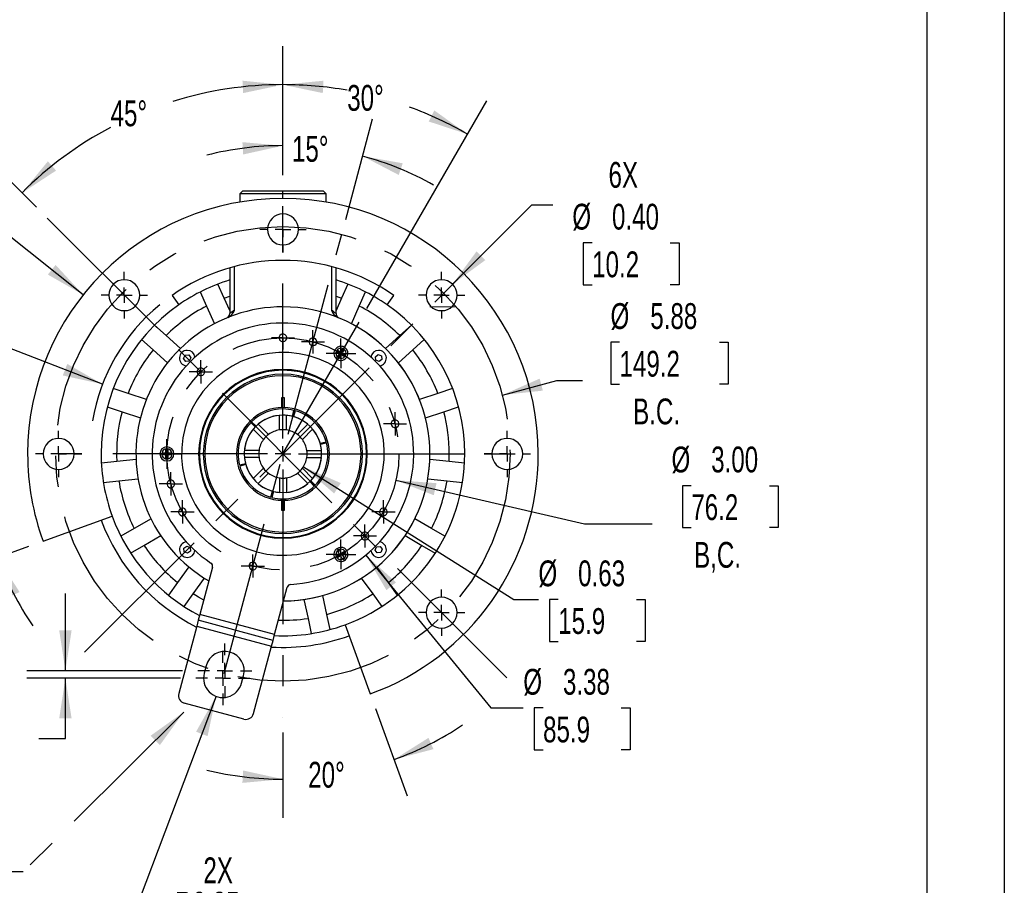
# Model space of a CAD drawing. Header units: inches. Extents: x 0 to 44, y 0 to 34.
# Tile 6 of 10: x 31.3 to 44, y 6.2 to 17.4. Entities that reach past the tile are written whole.
import ezdxf

# ---------------------------------------------------------------- set-up
doc = ezdxf.new("R2010")
doc.units = ezdxf.units.IN
doc.header["$LTSCALE"] = 4
doc.header["$MEASUREMENT"] = 0
doc.linetypes.add('CENTERX2', pattern=[0.8, 0.5, -0.1, 0.1, -0.1])
doc.layers.add('CENTER', color=40, linetype='CENTERX2')
doc.layers.add('DIMENSIONS', color=140, linetype='Continuous', lineweight=25)
doc.layers.add('TEXT', color=140, linetype='Continuous', lineweight=25)
doc.styles.add('SLDTEXTSTYLE0', font='TXT', dxfattribs={"width": 0.7})
doc.dimstyles.new('SLDDIMSTYLE0', dxfattribs={"dimtxt": 0.339844, "dimasz": 0.52, "dimexe": 0, "dimexo": 0.0625, "dimgap": 0.084961, "dimtad": 0, "dimtih": 1, "dimtoh": 1, "dimrnd": 1e-09, "dimzin": 12, "dimdsep": 46, "dimtxsty": 'SLDTEXTSTYLE0', "dimsah": 1, "dimcen": 0, "dimadec": 0, "dimazin": 3, "dimtfac": 1, "dimtofl": 0, "dimtmove": 0, "dimatfit": 3, "dimfxl": 0, "dimfrac": 2, "dimtolj": 1, "dimtzin": 12, "dimarcsym": 0})
doc.dimstyles.new('SLDDIMSTYLE1', dxfattribs={"dimtxt": 0.339844, "dimasz": 0.52, "dimexe": 0, "dimexo": 0.0625, "dimgap": 0.084961, "dimtad": 0, "dimtih": 1, "dimtoh": 1, "dimdec": 4, "dimlfac": 4, "dimzin": 12, "dimdsep": 46, "dimtxsty": 'SLDTEXTSTYLE0', "dimsah": 1, "dimcen": 0.09, "dimadec": 0, "dimazin": 3, "dimtfac": 1, "dimtdec": 0, "dimtofl": 0, "dimtmove": 0, "dimatfit": 3, "dimfxl": 0, "dimfrac": 2, "dimtolj": 1, "dimtzin": 12, "dimarcsym": 0})
doc.dimstyles.new('SLDDIMSTYLE2', dxfattribs={"dimtxt": 0.339844, "dimasz": 0.52, "dimexe": 0, "dimexo": 0.0625, "dimgap": 0.084961, "dimtad": 0, "dimtih": 1, "dimtoh": 1, "dimrnd": 1e-09, "dimzin": 4, "dimdsep": 46, "dimtxsty": 'SLDTEXTSTYLE0', "dimsah": 1, "dimcen": 0, "dimadec": 0, "dimazin": 1, "dimtfac": 1, "dimtofl": 0, "dimtmove": 0, "dimatfit": 3, "dimfxl": 0, "dimfrac": 2, "dimtolj": 1, "dimtzin": 12, "dimarcsym": 0})
doc.dimstyles.new('SLDDIMSTYLE3', dxfattribs={"dimtxt": 0.339844, "dimasz": 0.52, "dimexe": 0, "dimexo": 0.0625, "dimgap": 0.084961, "dimtad": 0, "dimtih": 1, "dimtoh": 1, "dimrnd": 1e-09, "dimzin": 0, "dimdsep": 46, "dimtxsty": 'SLDTEXTSTYLE0', "dimsah": 1, "dimcen": 0.09, "dimadec": 0, "dimazin": 0, "dimtfac": 1, "dimtmove": 0, "dimatfit": 0, "dimfxl": 0, "dimfrac": 2, "dimtolj": 1, "dimtzin": 12, "dimarcsym": 0})
doc.dimstyles.new('SLDDIMSTYLE4', dxfattribs={"dimtxt": 0.339844, "dimasz": 0.52, "dimexe": 0, "dimexo": 0.0625, "dimgap": 0.084961, "dimtad": 0, "dimtih": 1, "dimtoh": 1, "dimrnd": 1e-09, "dimzin": 0, "dimdsep": 46, "dimtxsty": 'SLDTEXTSTYLE0', "dimsah": 1, "dimcen": 0, "dimadec": 0, "dimazin": 0, "dimtfac": 1, "dimtofl": 0, "dimtmove": 0, "dimatfit": 3, "dimfxl": 0, "dimfrac": 2, "dimtolj": 1, "dimtzin": 12, "dimarcsym": 0})
doc.dimstyles.new('SLDDIMSTYLE5', dxfattribs={"dimtxt": 0.339844, "dimasz": 0.52, "dimexe": 0, "dimexo": 0.0625, "dimgap": 0.084961, "dimtad": 0, "dimtih": 1, "dimtoh": 1, "dimrnd": 1e-09, "dimzin": 4, "dimdsep": 46, "dimtxsty": 'SLDTEXTSTYLE0', "dimsah": 1, "dimcen": 0, "dimadec": 0, "dimazin": 1, "dimtfac": 1, "dimtofl": 0, "dimtmove": 0, "dimatfit": 3, "dimfxl": 0, "dimfrac": 2, "dimtolj": 1, "dimtzin": 12, "dimarcsym": 0})
doc.dimstyles.new('SLDDIMSTYLE6', dxfattribs={"dimtxt": 0.339844, "dimasz": 0.52, "dimexe": 0, "dimexo": 0.0625, "dimgap": 0.084961, "dimtad": 0, "dimtih": 1, "dimtoh": 1, "dimrnd": 1e-09, "dimdsep": 46, "dimtxsty": 'SLDTEXTSTYLE0', "dimsah": 1, "dimcen": 0, "dimadec": 0, "dimazin": 2, "dimtfac": 1, "dimtofl": 0, "dimtmove": 0, "dimatfit": 3, "dimfxl": 0, "dimfrac": 2, "dimtolj": 1, "dimtzin": 12, "dimarcsym": 0})
doc.dimstyles.new('SLDDIMSTYLE7', dxfattribs={"dimtxt": 0.339844, "dimasz": 0.52, "dimexe": 0, "dimexo": 0.0625, "dimgap": 0.084961, "dimtad": 0, "dimtih": 1, "dimtoh": 1, "dimrnd": 1e-09, "dimzin": 12, "dimdsep": 46, "dimtxsty": 'SLDTEXTSTYLE0', "dimsah": 1, "dimcen": 0, "dimadec": 0, "dimazin": 3, "dimtfac": 1, "dimtofl": 0, "dimtmove": 0, "dimatfit": 3, "dimfxl": 0, "dimfrac": 2, "dimtolj": 1, "dimtzin": 12, "dimarcsym": 0})
doc.dimstyles.new('SLDDIMSTYLE8', dxfattribs={"dimtxt": 0.339844, "dimasz": 0.52, "dimexe": 0, "dimexo": 0.0625, "dimgap": 0.084961, "dimtad": 0, "dimtih": 1, "dimtoh": 1, "dimrnd": 1e-09, "dimdsep": 46, "dimtxsty": 'SLDTEXTSTYLE0', "dimsah": 1, "dimcen": 0, "dimadec": 0, "dimazin": 2, "dimtfac": 1, "dimtofl": 0, "dimtmove": 0, "dimatfit": 3, "dimfxl": 0, "dimfrac": 2, "dimtolj": 1, "dimtzin": 12, "dimarcsym": 0})
doc.dimstyles.new('SLDDIMSTYLE9', dxfattribs={"dimtxt": 0.18, "dimasz": 0.52, "dimexe": 0, "dimexo": 0.0625, "dimgap": 0, "dimtad": 0, "dimtih": 1, "dimtoh": 1, "dimdec": 0, "dimrnd": 1e-09, "dimzin": 0, "dimdsep": 46, "dimtxsty": 'Standard', "dimsah": 1, "dimcen": 0.09, "dimadec": 0, "dimazin": 0, "dimtfac": 0.52, "dimtdec": 0, "dimtofl": 0, "dimtmove": 0, "dimatfit": 3, "dimfxl": 0, "dimfrac": 2, "dimtolj": 1, "dimtzin": 0, "dimarcsym": 0})

# ---------------------------------------------------------------- blocks, each defined once
blk = doc.blocks.new('_D')
at = {"layer": 'DIMENSIONS'}
for p, q in [((39.026, 13.194), (38.912, 13.194)), ((38.912, 13.194), (38.912, 12.654)), ((40.318, 13.194), (40.432, 13.194)), ((40.432, 13.194), (40.432, 12.654)), ((37.512, 12.512), (38.215, 12.7)), ((38.215, 12.7), (38.547, 12.7)), ((38.912, 12.654), (39.026, 12.654)), ((40.432, 12.654), (40.318, 12.654))]:
    blk.add_line(p, q, dxfattribs=at)
blk.add_solid([(37.512, 12.512), (38.035, 12.569), (37.994, 12.724)], dxfattribs=at)
at = {"layer": 'DIMENSIONS', "char_height": 0.3333, "attachment_point": 1, "style": 'SLDTEXTSTYLE0'}
for s, insert in [('%%c', (38.91, 13.699)), ('5.88', (39.424, 13.699)), ('149.2', (39.026, 13.083)), ('B.C.', (39.202, 12.467))]:
    blk.add_mtext(s, dxfattribs=dict(at, insert=insert))
blk = doc.blocks.new('_D_1')
at = {"layer": 'DIMENSIONS'}
for p, q in [((34.675, 15.352), (34.675, 17.021)), ((31.488, 14.939), (30.949, 15.478))]:
    blk.add_line(p, q, dxfattribs=at)
for start, end in [(90, 107.3478), (117.8524, 135)]:
    blk.add_arc((34.675, 11.752), 4.77, start, end, dxfattribs=at)
for points in [[(34.675, 16.521), (34.152, 16.573), (34.16, 16.413)], [(31.303, 15.124), (31.743, 15.412), (31.636, 15.531)]]:
    blk.add_solid(points, dxfattribs=at)
at = {"layer": 'DIMENSIONS', "insert": (32.447, 16.318), "char_height": 0.3333, "attachment_point": 1, "style": 'SLDTEXTSTYLE0'}
blk.add_mtext('45°', dxfattribs=at)
blk = doc.blocks.new('_D_2')
at = {"layer": 'DIMENSIONS'}
for p, q in [((36.136, 11.412), (38.573, 10.847)), ((39.954, 11.34), (39.84, 11.34)), ((39.84, 11.34), (39.84, 10.8)), ((40.964, 11.34), (41.078, 11.34)), ((41.078, 11.34), (41.078, 10.8)), ((38.573, 10.847), (39.448, 10.847)), ((39.84, 10.8), (39.954, 10.8)), ((41.078, 10.8), (40.964, 10.8))]:
    blk.add_line(p, q, dxfattribs=at)
blk.add_solid([(36.136, 11.412), (36.625, 11.217), (36.661, 11.373)], dxfattribs=at)
at = {"layer": 'DIMENSIONS', "char_height": 0.3333, "attachment_point": 1, "style": 'SLDTEXTSTYLE0'}
for s, insert in [('%%c', (39.698, 11.846)), ('3.00', (40.211, 11.846)), ('76.2', (39.954, 11.23)), ('B,C.', (39.99, 10.614))]:
    blk.add_mtext(s, dxfattribs=dict(at, insert=insert))
blk = doc.blocks.new('_D_3')
at = {"layer": 'DIMENSIONS'}
for p, q in [((34.675, 15.352), (34.675, 16.233)), ((35.487, 14.782), (35.835, 16.081))]:
    blk.add_line(p, q, dxfattribs=at)
for start, end in [(90, 104.2933), (60.7067, 75)]:
    blk.add_arc((34.675, 11.752), 3.982, start, end, dxfattribs=at)
for points in [[(34.675, 15.733), (34.151, 15.779), (34.161, 15.62)], [(35.706, 15.598), (36.172, 15.355), (36.224, 15.506)]]:
    blk.add_solid(points, dxfattribs=at)
at = {"layer": 'DIMENSIONS', "insert": (34.792, 15.859), "char_height": 0.3333, "attachment_point": 1, "style": 'SLDTEXTSTYLE0'}
blk.add_mtext('15°', dxfattribs=at)
blk = doc.blocks.new('_D_4')
at = {"layer": 'DIMENSIONS'}
for p, q in [((34.675, 15.352), (34.675, 17.021)), ((35.759, 13.628), (37.31, 16.315))]:
    blk.add_line(p, q, dxfattribs=at)
for start, end in [(79.9617, 90), (60, 69.92)]:
    blk.add_arc((34.675, 11.752), 4.77, start, end, dxfattribs=at)
for points in [[(34.675, 16.521), (35.19, 16.413), (35.199, 16.573)], [(37.06, 15.882), (36.632, 16.189), (36.56, 16.046)]]:
    blk.add_solid(points, dxfattribs=at)
at = {"layer": 'DIMENSIONS', "insert": (35.506, 16.518), "char_height": 0.3333, "attachment_point": 1, "style": 'SLDTEXTSTYLE0'}
blk.add_mtext('30°', dxfattribs=at)
blk = doc.blocks.new('_D_5')
at = {"layer": 'DIMENSIONS'}
for p, q in [((31.863, 8.95), (31.863, 9.95)), ((33.375, 8.95), (31.363, 8.95)), ((33.349, 8.854), (31.363, 8.854)), ((31.863, 8.075), (31.863, 8.854)), ((30.179, 8.075), (30.064, 8.075)), ((30.064, 8.075), (30.064, 7.535)), ((30.906, 8.075), (31.02, 8.075)), ((31.02, 8.075), (31.02, 7.535)), ((31.518, 8.075), (31.863, 8.075)), ((30.064, 7.535), (30.179, 7.535)), ((31.02, 7.535), (30.906, 7.535))]:
    blk.add_line(p, q, dxfattribs=at)
for points in [[(31.863, 8.95), (31.943, 9.47), (31.783, 9.47)], [(31.863, 8.854), (31.783, 8.334), (31.943, 8.334)]]:
    blk.add_solid(points, dxfattribs=at)
at = {"layer": 'DIMENSIONS', "char_height": 0.3333, "attachment_point": 1, "style": 'SLDTEXTSTYLE0'}
for s, insert in [('0.10', (30.037, 8.581)), ('2.5', (30.179, 7.965))]:
    blk.add_mtext(s, dxfattribs=dict(at, insert=insert))
blk = doc.blocks.new('_D_6')
at = {"layer": 'DIMENSIONS'}
for p, q in [((35.872, 8.463), (36.283, 7.333)), ((34.675, 8.152), (34.675, 7.049))]:
    blk.add_line(p, q, dxfattribs=at)
for start, end in [(290, 303.5515), (256.4485, 270)]:
    blk.add_arc((34.675, 11.752), 4.203, start, end, dxfattribs=at)
for points in [[(36.112, 7.803), (36.621, 7.937), (36.557, 8.083)], [(34.675, 7.549), (34.161, 7.661), (34.151, 7.501)]]:
    blk.add_solid(points, dxfattribs=at)
at = {"layer": 'DIMENSIONS', "insert": (35.002, 7.773), "char_height": 0.3333, "attachment_point": 1, "style": 'SLDTEXTSTYLE0'}
blk.add_mtext('20°', dxfattribs=at)
blk = doc.blocks.new('_D_7')
at = {"layer": 'DIMENSIONS'}
for p, q in [((31.075, 11.752), (30.252, 11.752)), ((31.386, 10.555), (30.518, 10.239))]:
    blk.add_line(p, q, dxfattribs=at)
for start, end in [(165.4974, 180), (200, 214.5026)]:
    blk.add_arc((34.675, 11.752), 3.923, start, end, dxfattribs=at)
for points in [[(30.752, 11.752), (30.866, 12.265), (30.706, 12.276)], [(30.988, 10.41), (31.125, 9.902), (31.271, 9.966)]]:
    blk.add_solid(points, dxfattribs=at)
at = {"layer": 'DIMENSIONS', "insert": (30.408, 11.23), "char_height": 0.3333, "attachment_point": 1, "style": 'SLDTEXTSTYLE0'}
blk.add_mtext('20°', dxfattribs=at)
blk = doc.blocks.new('_D_8')
at = {"layer": 'DIMENSIONS'}
for p, q in [((36.867, 13.944), (37.894, 14.971)), ((37.894, 14.971), (38.166, 14.971)), ((38.672, 14.477), (38.558, 14.477)), ((38.558, 14.477), (38.558, 13.937)), ((39.682, 14.477), (39.796, 14.477)), ((39.796, 14.477), (39.796, 13.937)), ((38.558, 13.937), (38.672, 13.937)), ((39.796, 13.937), (39.682, 13.937))]:
    blk.add_line(p, q, dxfattribs=at)
blk.add_solid([(36.867, 13.944), (37.291, 14.255), (37.178, 14.368)], dxfattribs=at)
at = {"layer": 'DIMENSIONS', "char_height": 0.3333, "attachment_point": 1, "style": 'SLDTEXTSTYLE0'}
for s, insert in [('6X', (38.884, 15.523)), ('%%c', (38.416, 14.983)), ('0.40', (38.929, 14.983)), ('10.2', (38.672, 14.367))]:
    blk.add_mtext(s, dxfattribs=dict(at, insert=insert))
blk = doc.blocks.new('_D_9')
at = {"layer": 'DIMENSIONS'}
for p, q in [((28.687, 13.326), (28.573, 13.326)), ((28.573, 13.326), (28.573, 12.786)), ((29.98, 13.326), (30.094, 13.326)), ((30.094, 13.326), (30.094, 12.786)), ((30.599, 13.326), (30.208, 13.326)), ((32.343, 12.652), (30.599, 13.326)), ((28.573, 12.786), (28.687, 12.786)), ((30.094, 12.786), (29.98, 12.786))]:
    blk.add_line(p, q, dxfattribs=at)
blk.add_arc((34.675, 11.752), 2.5, 129.5739, 170.1929, dxfattribs=at)
blk.add_solid([(32.343, 12.652), (31.887, 12.914), (31.829, 12.765)], dxfattribs=at)
at = {"layer": 'DIMENSIONS', "char_height": 0.3333, "attachment_point": 1, "style": 'SLDTEXTSTYLE0'}
for s, insert in [('%%c', (28.572, 13.832)), ('5.00', (29.085, 13.832)), ('127.0', (28.687, 13.215))]:
    blk.add_mtext(s, dxfattribs=dict(at, insert=insert))
blk = doc.blocks.new('_D_10')
at = {"layer": 'DIMENSIONS'}
for p, q in [((29.221, 14.639), (29.106, 14.639)), ((29.106, 14.639), (29.106, 14.098)), ((30.513, 14.639), (30.627, 14.639)), ((30.627, 14.639), (30.627, 14.098)), ((31.048, 14.639), (30.741, 14.639)), ((32.093, 13.807), (31.048, 14.639)), ((29.106, 14.098), (29.221, 14.098)), ((30.627, 14.098), (30.513, 14.098))]:
    blk.add_line(p, q, dxfattribs=at)
blk.add_solid([(32.093, 13.807), (31.736, 14.193), (31.636, 14.068)], dxfattribs=at)
at = {"layer": 'DIMENSIONS', "char_height": 0.3333, "attachment_point": 1, "style": 'SLDTEXTSTYLE0'}
for s, insert in [('%%c', (29.105, 15.144)), ('6.60', (29.619, 15.144)), ('167.6', (29.221, 14.528))]:
    blk.add_mtext(s, dxfattribs=dict(at, insert=insert))
blk = doc.blocks.new('_D_11')
at = {"layer": 'DIMENSIONS'}
for p, q in [((34.939, 11.585), (37.661, 9.869)), ((37.661, 9.869), (37.978, 9.869)), ((38.234, 9.869), (38.12, 9.869)), ((38.12, 9.869), (38.12, 9.329)), ((39.244, 9.869), (39.358, 9.869)), ((39.358, 9.869), (39.358, 9.329)), ((38.12, 9.329), (38.234, 9.329)), ((39.358, 9.329), (39.244, 9.329))]:
    blk.add_line(p, q, dxfattribs=at)
blk.add_solid([(34.939, 11.585), (35.337, 11.24), (35.422, 11.375)], dxfattribs=at)
at = {"layer": 'DIMENSIONS', "char_height": 0.3333, "attachment_point": 1, "style": 'SLDTEXTSTYLE0'}
for s, insert in [('%%c', (37.978, 10.375)), ('0.63', (38.491, 10.375)), ('15.9', (38.234, 9.759))]:
    blk.add_mtext(s, dxfattribs=dict(at, insert=insert))
blk = doc.blocks.new('_D_12')
at = {"layer": 'DIMENSIONS'}
for p, q in [((35.746, 10.444), (37.363, 8.469)), ((37.363, 8.469), (37.782, 8.469)), ((38.038, 8.469), (37.924, 8.469)), ((37.924, 8.469), (37.924, 7.929)), ((39.048, 8.469), (39.162, 8.469)), ((39.162, 8.469), (39.162, 7.929)), ((37.924, 7.929), (38.038, 7.929)), ((39.162, 7.929), (39.048, 7.929))]:
    blk.add_line(p, q, dxfattribs=at)
blk.add_solid([(35.746, 10.444), (36.013, 9.991), (36.137, 10.092)], dxfattribs=at)
at = {"layer": 'DIMENSIONS', "char_height": 0.3333, "attachment_point": 1, "style": 'SLDTEXTSTYLE0'}
for s, insert in [('%%c', (37.782, 8.974)), ('3.38', (38.295, 8.974)), ('85.9', (38.038, 8.358))]:
    blk.add_mtext(s, dxfattribs=dict(at, insert=insert))
blk = doc.blocks.new('_D_13')
at = {"layer": 'DIMENSIONS'}
for p, q in [((33.81, 8.62), (32.815, 5.986)), ((32.815, 5.986), (33.031, 5.986)), ((33.577, 5.588), (33.463, 5.588)), ((33.463, 5.588), (33.463, 5.048)), ((34.304, 5.588), (34.418, 5.588)), ((34.418, 5.588), (34.418, 5.048)), ((33.463, 5.048), (33.577, 5.048)), ((34.418, 5.048), (34.304, 5.048))]:
    blk.add_line(p, q, dxfattribs=at)
blk.add_solid([(33.81, 8.62), (33.552, 8.162), (33.701, 8.105)], dxfattribs=at)
at = {"layer": 'DIMENSIONS', "char_height": 0.3333, "attachment_point": 1, "style": 'SLDTEXTSTYLE0'}
for s, insert in [('2X', (33.647, 6.538)), ('R0.25', (33.281, 6.093)), ('6.4', (33.577, 5.477))]:
    blk.add_mtext(s, dxfattribs=dict(at, insert=insert))
blk = doc.blocks.new('SW_CENTERMARKSYMBOL_0')
at = {"layer": 'CENTER', "color": 0}
for p, q in [((0, 0.2), (0, 3.4)), ((-0.2, 0), (-3.4, 0)), ((0, 0), (-0.1, 0)), ((0, 0), (0, 0.1)), ((0, 0), (0, -0.1)), ((0, 0), (0.1, 0)), ((0.2, 0), (3.4, 0)), ((0, -0.2), (0, -3.4))]:
    blk.add_line(p, q, dxfattribs=at)
blk = doc.blocks.new('SW_CENTERMARKSYMBOL_1')
at = {"layer": 'CENTER', "color": 0}
for p, q in [((0, 0.2), (0, 0.3)), ((-0.2, 0), (-0.3, 0)), ((0, 0), (-0.1, 0)), ((0, 0), (0, 0.1)), ((0, 0), (0, -0.1)), ((0, 0), (0.1, 0)), ((0.2, 0), (0.3, 0)), ((0, -0.2), (0, -0.3))]:
    blk.add_line(p, q, dxfattribs=at)
blk = doc.blocks.new('SW_CENTERMARKSYMBOL_2')
at = {"layer": 'CENTER', "color": 0}
for p, q in [((0, 0.2), (0, 0.3)), ((-0.2, 0), (-0.3, 0)), ((0, 0), (-0.1, 0)), ((0, 0), (0, 0.1)), ((0, 0), (0, -0.1)), ((0, 0), (0.1, 0)), ((0.2, 0), (0.3, 0)), ((0, -0.2), (0, -0.3))]:
    blk.add_line(p, q, dxfattribs=at)
blk = doc.blocks.new('SW_CENTERMARKSYMBOL_3')
at = {"layer": 'CENTER', "color": 0}
for p, q in [((0, 0.2), (0, 0.3)), ((-0.2, 0), (-0.3, 0)), ((0, 0), (-0.1, 0)), ((0, 0), (0, 0.1)), ((0, 0), (0, -0.1)), ((0, 0), (0.1, 0)), ((0.2, 0), (0.3, 0)), ((0, -0.2), (0, -0.3))]:
    blk.add_line(p, q, dxfattribs=at)
blk = doc.blocks.new('SW_CENTERMARKSYMBOL_4')
at = {"layer": 'CENTER', "color": 0}
for p, q in [((0, 0.2), (0, 0.3)), ((-0.2, 0), (-0.3, 0)), ((0, 0), (-0.1, 0)), ((0, 0), (0, 0.1)), ((0, 0), (0, -0.1)), ((0, 0), (0.1, 0)), ((0.2, 0), (0.3, 0)), ((0, -0.2), (0, -0.3))]:
    blk.add_line(p, q, dxfattribs=at)
blk = doc.blocks.new('SW_CENTERMARKSYMBOL_5')
at = {"layer": 'CENTER', "color": 0}
for p, q in [((0, 0.2), (0, 0.3)), ((-0.2, 0), (-0.3, 0)), ((0, 0), (-0.1, 0)), ((0, 0), (0, 0.1)), ((0, 0), (0, -0.1)), ((0, 0), (0.1, 0)), ((0.2, 0), (0.3, 0)), ((0, -0.2), (0, -0.3))]:
    blk.add_line(p, q, dxfattribs=at)
blk = doc.blocks.new('SW_CENTERMARKSYMBOL_6')
at = {"layer": 'CENTER', "color": 0}
for p, q in [((0, 0.2), (0, 0.3)), ((-0.2, 0), (-0.3, 0)), ((0, 0), (-0.1, 0)), ((0, 0), (0, 0.1)), ((0, 0), (0, -0.1)), ((0, 0), (0.1, 0)), ((0.2, 0), (0.3, 0)), ((0, -0.2), (0, -0.3))]:
    blk.add_line(p, q, dxfattribs=at)
blk = doc.blocks.new('SW_CENTERMARKSYMBOL_7')
at = {"layer": 'CENTER', "color": 0}
for p, q in [((0, 0.2), (0, 0.35)), ((-0.2, 0), (-0.35, 0)), ((0, 0), (-0.1, 0)), ((0, 0), (0, 0.1)), ((0, 0), (0, -0.1)), ((0, 0), (0.1, 0)), ((0.2, 0), (0.35, 0)), ((0, -0.2), (0, -0.35))]:
    blk.add_line(p, q, dxfattribs=at)
blk = doc.blocks.new('SW_CENTERMARKSYMBOL_8')
at = {"layer": 'CENTER', "color": 0}
for p, q in [((0, 0.2), (0, 0.35)), ((-0.2, 0), (-0.35, 0)), ((0, 0), (-0.1, 0)), ((0, 0), (0, 0.1)), ((0, 0), (0, -0.1)), ((0, 0), (0.1, 0)), ((0.2, 0), (0.35, 0)), ((0, -0.2), (0, -0.35))]:
    blk.add_line(p, q, dxfattribs=at)
blk = doc.blocks.new('SW_CENTERMARKSYMBOL_9')
at = {"layer": 'CENTER', "color": 0}
for p, q in [((0, 0.1), (0, 0.15)), ((-0.1, 0), (-0.15, 0)), ((0, 0), (-0.1, 0)), ((0, 0), (0, 0.1)), ((0, 0), (0, -0.1)), ((0, 0), (0.1, 0)), ((0.1, 0), (0.15, 0)), ((0, -0.1), (0, -0.15))]:
    blk.add_line(p, q, dxfattribs=at)
blk = doc.blocks.new('SW_CENTERMARKSYMBOL_10')
at = {"layer": 'CENTER', "color": 0}
for p, q in [((0, 0.1), (0, 0.15)), ((-0.1, 0), (-0.15, 0)), ((0, 0), (-0.1, 0)), ((0, 0), (0, 0.1)), ((0, 0), (0, -0.1)), ((0, 0), (0.1, 0)), ((0.1, 0), (0.15, 0)), ((0, -0.1), (0, -0.15))]:
    blk.add_line(p, q, dxfattribs=at)
blk = doc.blocks.new('SW_CENTERMARKSYMBOL_11')
at = {"layer": 'CENTER', "color": 0}
for p, q in [((0, 0.1), (0, 0.15)), ((-0.1, 0), (-0.15, 0)), ((0, 0), (-0.1, 0)), ((0, 0), (0, 0.1)), ((0, 0), (0, -0.1)), ((0, 0), (0.1, 0)), ((0.1, 0), (0.15, 0)), ((0, -0.1), (0, -0.15))]:
    blk.add_line(p, q, dxfattribs=at)
blk = doc.blocks.new('SW_CENTERMARKSYMBOL_12')
at = {"layer": 'CENTER', "color": 0}
for p, q in [((0, 0.1), (0, 0.15)), ((-0.1, 0), (-0.15, 0)), ((0, 0), (-0.1, 0)), ((0, 0), (0, 0.1)), ((0, 0), (0, -0.1)), ((0, 0), (0.1, 0)), ((0.1, 0), (0.15, 0)), ((0, -0.1), (0, -0.15))]:
    blk.add_line(p, q, dxfattribs=at)
blk = doc.blocks.new('SW_CENTERMARKSYMBOL_13')
at = {"layer": 'CENTER', "color": 0}
for p, q in [((0, 0.1), (0, 0.15)), ((-0.1, 0), (-0.15, 0)), ((0, 0), (-0.1, 0)), ((0, 0), (0, 0.1)), ((0, 0), (0, -0.1)), ((0, 0), (0.1, 0)), ((0.1, 0), (0.15, 0)), ((0, -0.1), (0, -0.15))]:
    blk.add_line(p, q, dxfattribs=at)
blk = doc.blocks.new('SW_CENTERMARKSYMBOL_14')
at = {"layer": 'CENTER', "color": 0}
for p, q in [((0, 0.1), (0, 0.15)), ((-0.1, 0), (-0.15, 0)), ((0, 0), (-0.1, 0)), ((0, 0), (0, 0.1)), ((0, 0), (0, -0.1)), ((0, 0), (0.1, 0)), ((0.1, 0), (0.15, 0)), ((0, -0.1), (0, -0.15))]:
    blk.add_line(p, q, dxfattribs=at)
blk = doc.blocks.new('SW_CENTERMARKSYMBOL_15')
at = {"layer": 'CENTER', "color": 0}
for p, q in [((0, 0.1), (0, 0.15)), ((-0.1, 0), (-0.15, 0)), ((0, 0), (-0.1, 0)), ((0, 0), (0, 0.1)), ((0, 0), (0, -0.1)), ((0, 0), (0.1, 0)), ((0.1, 0), (0.15, 0)), ((0, -0.1), (0, -0.15))]:
    blk.add_line(p, q, dxfattribs=at)
blk = doc.blocks.new('SW_CENTERMARKSYMBOL_16')
at = {"layer": 'CENTER', "color": 0}
for p, q in [((0, 0.1), (0, 0.15)), ((-0.1, 0), (-0.15, 0)), ((0, 0), (-0.1, 0)), ((0, 0), (0, 0.1)), ((0, 0), (0, -0.1)), ((0, 0), (0.1, 0)), ((0.1, 0), (0.15, 0)), ((0, -0.1), (0, -0.15))]:
    blk.add_line(p, q, dxfattribs=at)
blk = doc.blocks.new('SW_CENTERMARKSYMBOL_17')
at = {"layer": 'CENTER', "color": 0}
for p, q in [((0, 0.1), (0, 0.191)), ((-0.1, 0), (-0.191, 0)), ((0, 0), (-0.1, 0)), ((0, 0), (0, 0.1)), ((0, 0), (0, -0.1)), ((0, 0), (0.1, 0)), ((0.1, 0), (0.191, 0)), ((0, -0.1), (0, -0.191))]:
    blk.add_line(p, q, dxfattribs=at)
blk = doc.blocks.new('SW_CENTERMARKSYMBOL_18')
at = {"layer": 'CENTER', "color": 0}
for p, q in [((0, 0.1), (0, 0.191)), ((-0.1, 0), (-0.191, 0)), ((0, 0), (-0.1, 0)), ((0, 0), (0, 0.1)), ((0, 0), (0, -0.1)), ((0, 0), (0.1, 0)), ((0.1, 0), (0.191, 0)), ((0, -0.1), (0, -0.191))]:
    blk.add_line(p, q, dxfattribs=at)
blk = doc.blocks.new('SW_CENTERMARKSYMBOL_19')
at = {"layer": 'CENTER', "color": 0}
for p, q in [((0, 0.1), (0, 0.15)), ((-0.1, 0), (-0.15, 0)), ((0, 0), (-0.1, 0)), ((0, 0), (0, 0.1)), ((0, 0), (0, -0.1)), ((0, 0), (0.1, 0)), ((0.1, 0), (0.15, 0)), ((0, -0.1), (0, -0.15))]:
    blk.add_line(p, q, dxfattribs=at)
blk = doc.blocks.new('SW_CENTERMARKSYMBOL_20')
at = {"layer": 'CENTER', "color": 0}
for p, q in [((0, 0.1), (0, 0.191)), ((-0.1, 0), (-0.191, 0)), ((0, 0), (-0.1, 0)), ((0, 0), (0, 0.1)), ((0, 0), (0, -0.1)), ((0, 0), (0.1, 0)), ((0.1, 0), (0.191, 0)), ((0, -0.1), (0, -0.191))]:
    blk.add_line(p, q, dxfattribs=at)

msp = doc.modelspace()

# ---------------------------------------------------------------- linework, layer by layer
at = {"color": 7, "linetype": 'Continuous'}
msp.add_line((44.000389, 34.000421), (44.000389, 0.000421), dxfattribs=at)
for p, q in [((34.15258, 15.14661), (34.11758, 15.11161)), ((34.11758, 15.11161), (34.11758, 15.004177)), ((34.67508, 15.11161), (34.11758, 15.11161)), ((34.67508, 15.14661), (34.15258, 15.14661)), ((34.67508, 15.11161), (34.67508, 15.14661)), ((35.19758, 15.14661), (34.67508, 15.14661)), ((35.23258, 15.11161), (34.67508, 15.11161)), ((34.67508, 15.05161), (34.67508, 15.11161)), ((35.23258, 15.11161), (35.19758, 15.14661)), ((35.23258, 15.004177), (35.23258, 15.11161)), ((34.67508, 14.45161), (34.67508, 14.85161)), ((33.98758, 14.15522), (33.98758, 13.563472)), ((34.04758, 13.608447), (34.04758, 14.171578)), ((35.30258, 14.171578), (35.30258, 13.608447)), ((35.36258, 13.563472), (35.36258, 14.15522)), ((33.916269, 13.763252), (33.834795, 13.946244)), ((35.515365, 13.946244), (35.433892, 13.763252)), ((33.241139, 13.79949), (33.327175, 13.676617)), ((33.606409, 13.84456), (33.687882, 13.661568)), ((33.916269, 13.763252), (33.98758, 13.788726)), ((33.98758, 13.603084), (33.916269, 13.763252)), ((35.36258, 13.788726), (35.433892, 13.763252)), ((35.433892, 13.763252), (35.36258, 13.603084)), ((35.662278, 13.661568), (35.743751, 13.84456)), ((36.022985, 13.676617), (36.109021, 13.79949)), ((33.687882, 13.661568), (33.789762, 13.432744)), ((35.560399, 13.432744), (35.662278, 13.661568)), ((33.163663, 13.2807), (33.014803, 13.414734)), ((36.335357, 13.414734), (36.186498, 13.2807)), ((33.349805, 13.113097), (33.163663, 13.2807)), ((36.186498, 13.2807), (36.000355, 13.113097)), ((32.847521, 13.228948), (32.99638, 13.094914)), ((35.470135, 13.129712), (35.457757, 13.107991)), ((36.35378, 13.094914), (36.502639, 13.228948)), ((32.99638, 13.094914), (33.182523, 12.927311)), ((33.391649, 12.984824), (33.410989, 13.026768)), ((33.418303, 12.947103), (33.391649, 12.984824)), ((33.410989, 13.026768), (33.456983, 13.030991)), ((33.456983, 13.030991), (33.483638, 12.993269)), ((33.483638, 12.993269), (33.464298, 12.951326)), ((35.369518, 13.067638), (35.382141, 13.089789)), ((35.407693, 13.045884), (35.369518, 13.067638)), ((35.392403, 12.993305), (35.380026, 12.971584)), ((35.382141, 13.089789), (35.420316, 13.068035)), ((35.385939, 13.007708), (35.407693, 13.045884)), ((35.40809, 12.995086), (35.385939, 13.007708)), ((35.429844, 13.033261), (35.40809, 12.995086)), ((35.420316, 13.068035), (35.44207, 13.10621)), ((35.46802, 13.011507), (35.429844, 13.033261)), ((35.44207, 13.10621), (35.464221, 13.093588)), ((35.464221, 13.093588), (35.442467, 13.055412)), ((35.442467, 13.055412), (35.480642, 13.033658)), ((35.480642, 13.033658), (35.46802, 13.011507)), ((35.869847, 13.006727), (35.906493, 13.03484)), ((35.875871, 12.960933), (35.869847, 13.006727)), ((35.906493, 13.03484), (35.949163, 13.01716)), ((35.949163, 13.01716), (35.955187, 12.971367)), ((36.167638, 12.927311), (36.35378, 13.094914)), ((33.464298, 12.951326), (33.418303, 12.947103)), ((35.918541, 12.943253), (35.875871, 12.960933)), ((35.955187, 12.971367), (35.918541, 12.943253)), ((34.67508, 12.76161), (34.67508, 12.78161)), ((32.672395, 12.533755), (32.481888, 12.595654)), ((32.910615, 12.456352), (32.672395, 12.533755)), ((34.66008, 12.351422), (34.66008, 12.481416)), ((34.66008, 12.481416), (34.69008, 12.481416)), ((34.69008, 12.481416), (34.69008, 12.351422)), ((36.677766, 12.533755), (36.439546, 12.456352)), ((36.868272, 12.595654), (36.677766, 12.533755)), ((32.404634, 12.35789), (32.59514, 12.29599)), ((34.67508, 12.33161), (34.67508, 12.35161)), ((36.75502, 12.29599), (36.945526, 12.35789)), ((32.59514, 12.29599), (32.83336, 12.218588)), ((34.629584, 12.06078), (34.629584, 12.249536)), ((34.720576, 12.06078), (34.720576, 12.249536)), ((34.797231, 12.23646), (34.817938, 12.313741)), ((34.832427, 12.309859), (34.81172, 12.232577)), ((34.812761, 12.294421), (34.824824, 12.291218)), ((36.5168, 12.218588), (36.75502, 12.29599)), ((34.316263, 12.09982), (34.259689, 12.156394)), ((34.270296, 12.167001), (34.32687, 12.110427)), ((34.284439, 12.152857), (34.273833, 12.142251)), ((34.488634, 12.002397), (34.355164, 12.135867)), ((34.861526, 12.002397), (34.994996, 12.135867)), ((34.424293, 11.938056), (34.290823, 12.071526)), ((34.925867, 11.938056), (35.059338, 12.071526)), ((35.156048, 11.888249), (35.233329, 11.908957)), ((35.237211, 11.894468), (35.15993, 11.87376)), ((35.214781, 11.901019), (35.218305, 11.887648)), ((33.084082, 11.751096), (33.109081, 11.751237)), ((33.118323, 11.764037), (33.162261, 11.764285)), ((33.118467, 11.738543), (33.118323, 11.764037)), ((33.162405, 11.738791), (33.118467, 11.738543)), ((33.162013, 11.808223), (33.187508, 11.808367)), ((33.162261, 11.764285), (33.162013, 11.808223)), ((33.162653, 11.694852), (33.162405, 11.738791)), ((33.187508, 11.808367), (33.187755, 11.764429)), ((33.187755, 11.764429), (33.231694, 11.764677)), ((33.231837, 11.739182), (33.187899, 11.738934)), ((33.187899, 11.738934), (33.188147, 11.694996)), ((33.231694, 11.764677), (33.231837, 11.739182)), ((33.241079, 11.751982), (33.266079, 11.752123)), ((34.36591, 11.797106), (34.177154, 11.797106)), ((34.984251, 11.797106), (35.173006, 11.797106)), ((36.82508, 11.75161), (37.02508, 11.75161)), ((32.527409, 11.651569), (32.328196, 11.630631)), ((32.776516, 11.677751), (32.527409, 11.651569)), ((33.188147, 11.694996), (33.162653, 11.694852)), ((34.112949, 11.608752), (34.19023, 11.629459)), ((34.194113, 11.61497), (34.116831, 11.594263)), ((34.131976, 11.615089), (34.136151, 11.59944)), ((34.36591, 11.706114), (34.177154, 11.706114)), ((34.984251, 11.706114), (35.173006, 11.706114)), ((36.822751, 11.651569), (36.573644, 11.677751)), ((37.021964, 11.630631), (36.822751, 11.651569)), ((34.424293, 11.565164), (34.290823, 11.431694)), ((34.488634, 11.500823), (34.355164, 11.367352)), ((34.861526, 11.500823), (34.994996, 11.367352)), ((34.925867, 11.565164), (35.059338, 11.431694)), ((32.354328, 11.382), (32.553541, 11.402939)), ((32.553541, 11.402939), (32.802648, 11.429121)), ((34.629584, 11.442439), (34.629584, 11.253684)), ((34.720576, 11.442439), (34.720576, 11.253684)), ((35.079864, 11.336219), (35.02329, 11.392793)), ((35.033897, 11.403399), (35.090471, 11.346825)), ((35.076328, 11.360969), (35.065721, 11.350362)), ((36.547512, 11.429121), (36.796619, 11.402939)), ((36.796619, 11.402939), (36.995832, 11.382)), ((34.517733, 11.193361), (34.538441, 11.270642)), ((34.525654, 11.211914), (34.539438, 11.208286)), ((34.55293, 11.26676), (34.532222, 11.189479)), ((34.66008, 11.021804), (34.66008, 11.151797)), ((34.67508, 11.15161), (34.67508, 11.17161)), ((34.69008, 11.151797), (34.69008, 11.021804)), ((31.574094, 10.622943), (32.466802, 10.947862)), ((34.69008, 11.021804), (34.66008, 11.021804)), ((32.970697, 10.911921), (32.753775, 10.786681)), ((36.596385, 10.786681), (36.379464, 10.911921)), ((32.753775, 10.786681), (32.580302, 10.686526)), ((32.878775, 10.570175), (33.095697, 10.695415)), ((34.67508, 10.72161), (34.67508, 10.74161)), ((36.254464, 10.695415), (36.471385, 10.570175)), ((36.769859, 10.686526), (36.596385, 10.786681)), ((32.705302, 10.47002), (32.878775, 10.570175)), ((36.471385, 10.570175), (36.644859, 10.47002)), ((33.395902, 10.533947), (33.433897, 10.560209)), ((33.399648, 10.487911), (33.395902, 10.533947)), ((33.441389, 10.468137), (33.399648, 10.487911)), ((33.433897, 10.560209), (33.475638, 10.540435)), ((33.479385, 10.494399), (33.441389, 10.468137)), ((33.475638, 10.540435), (33.479385, 10.494399)), ((35.369713, 10.434955), (35.407641, 10.457139)), ((35.391758, 10.509542), (35.379136, 10.531122)), ((35.385457, 10.495067), (35.407464, 10.507939)), ((35.407641, 10.457139), (35.385457, 10.495067)), ((35.407464, 10.507939), (35.429648, 10.470011)), ((35.429648, 10.470011), (35.467575, 10.492195)), ((35.480447, 10.470188), (35.44252, 10.448004)), ((35.44252, 10.448004), (35.464703, 10.410077)), ((35.467575, 10.492195), (35.480447, 10.470188)), ((35.866653, 10.508715), (35.884858, 10.551164)), ((35.894311, 10.471724), (35.866653, 10.508715)), ((35.884858, 10.551164), (35.930723, 10.556621)), ((35.940176, 10.477182), (35.894311, 10.471724)), ((35.930723, 10.556621), (35.958381, 10.51963)), ((35.958381, 10.51963), (35.940176, 10.477182)), ((35.382585, 10.412948), (35.369713, 10.434955)), ((35.420513, 10.435132), (35.382585, 10.412948)), ((35.442696, 10.397205), (35.420513, 10.435132)), ((35.464703, 10.410077), (35.442696, 10.397205)), ((35.471024, 10.374021), (35.458402, 10.395601)), ((33.459581, 10.291281), (33.312352, 10.088639)), ((33.764862, 10.286481), (33.60201, 9.678708)), ((36.037808, 10.088639), (35.89058, 10.291281)), ((33.312352, 10.088639), (33.194613, 9.926584)), ((33.514607, 9.941692), (33.661835, 10.144335)), ((35.688325, 10.144335), (35.835554, 9.941692)), ((36.155547, 9.926584), (36.037808, 10.088639)), ((33.396867, 9.779638), (33.514607, 9.941692)), ((34.567936, 9.419889), (34.730788, 10.027662)), ((35.835554, 9.941692), (35.953293, 9.779638)), ((34.946988, 9.871167), (34.999066, 9.626161)), ((35.243603, 9.678139), (35.191525, 9.923145)), ((33.60201, 9.678708), (33.581304, 9.601434)), ((34.567936, 9.419889), (33.60201, 9.678708)), ((35.285249, 9.482206), (35.243603, 9.678139)), ((33.581304, 9.601434), (33.560599, 9.52416)), ((34.54723, 9.342615), (33.581304, 9.601434)), ((34.999066, 9.626161), (35.040712, 9.430228)), ((33.560599, 9.52416), (33.327662, 8.654827)), ((33.560599, 9.52416), (34.526525, 9.265341)), ((34.54723, 9.342615), (34.567936, 9.419889)), ((35.478827, 9.543332), (35.803747, 8.650624)), ((34.526525, 9.265341), (34.54723, 9.342615)), ((34.293587, 8.396008), (34.526525, 9.265341)), ((33.683023, 9.01513), (33.657142, 8.918537)), ((34.140104, 8.789128), (34.165986, 8.88572)), ((34.171113, 8.325297), (33.398372, 8.532353))]:
    msp.add_line(p, q)
at = {"color": 179, "linetype": 'Continuous', "lineweight": 18}
msp.add_line((36.915372, 13.65161), (36.57508, 13.65161), dxfattribs=at)
at = {"flags": 128}
for points in [[(34.316292, 12.099803), (34.325207, 12.108805), (34.326038, 12.109596)], [(35.034416, 11.403969), (35.024954, 11.394414), (35.024122, 11.393624)], [(33.650913, 9.861218), (33.583865, 9.899111), (33.514607, 9.941692)]]:
    msp.add_lwpolyline(points, dxfattribs=at)
for centre, radius, start, end in [((34.67508, 11.75161), 3.3, 0, 180), ((34.67508, 14.65161), 0.2, 0, 180), ((34.67508, 14.65161), 0.2, 180, 0), ((34.67508, 11.75161), 2.5, 55, 125), ((32.62447, 13.802219), 0.2, 0, 180), ((36.72569, 13.802219), 0.2, 0, 180), ((34.67508, 11.75161), 2.35, 107.0108739, 125), ((34.67508, 11.75161), 2.35, 55, 72.9891261), ((32.62447, 13.802219), 0.2, 180, 0), ((36.72569, 13.802219), 0.2, 180, 0), ((34.67508, 11.75161), 2.35, 125, 180), ((34.67508, 11.75161), 1.9, 90, 239.7424767), ((34.67508, 11.75161), 2.15, 117.3330295, 134.6669705), ((34.67508, 11.75161), 1.9, 270.2575233, 90), ((34.67508, 11.75161), 2.15, 45.3330295, 62.6669705), ((34.67508, 11.75161), 2.35, 0, 55), ((33.92758, 13.563472), 0.06, 292.4190375, 0), ((33.883514, 13.668244), 0.174624, 298.2056881, 339.9746821), ((34.480252, 12.968721), 0.772304, 124.0720678, 129.6372513), ((34.869606, 12.968319), 0.772807, 50.3645581, 55.9261227), ((35.466631, 13.668231), 0.174605, 200.0229012, 241.7967286), ((35.42258, 13.563472), 0.06, 180, 247.5809625), ((34.67508, 11.75161), 1.69, 273.4267466, 236.5732534), ((34.67508, 13.25161), 0.05, 75, 255), ((34.67508, 13.25161), 0.05, 255, 75), ((35.063309, 13.200499), 0.05, 75, 255), ((35.063309, 13.200499), 0.05, 255, 75), ((35.42508, 13.050648), 0.091, 60.3233386, 240.3233386), ((35.42508, 13.050648), 0.066, 60.3233386, 240.3233386), ((35.42508, 13.050648), 0.091, 240.3233386, 60.3233386), ((34.67508, 11.75161), 2.15, 141.3330295, 158.6669705), ((33.437643, 12.989047), 0.1, 90, 263.191056), ((34.67508, 11.75161), 1.31, 75, 255), ((33.437643, 12.989047), 0.1, 6.808944, 90), ((34.67508, 11.75161), 1.31, 255, 75), ((35.425092, 13.050641), 0.066, 240.311071, 60.3356063), ((35.912517, 12.989047), 0.1, 90, 173.191056), ((35.912517, 12.989047), 0.1, 276.808944, 90), ((34.67508, 11.75161), 2.15, 21.3330295, 38.6669705), ((33.61442, 12.81227), 0.05, 75, 255), ((33.61442, 12.81227), 0.05, 255, 75), ((34.67508, 11.75161), 1.09, 90, 270), ((34.67508, 11.75161), 1.08, 90, 270), ((34.67508, 11.75161), 1.03, 90, 270), ((34.67508, 11.75161), 1.01, 90, 270), ((34.67508, 11.75161), 1.09, 270, 90), ((34.67508, 11.75161), 1.08, 270, 90), ((34.67508, 11.75161), 1.03, 270, 90), ((34.67508, 11.75161), 1.01, 270, 90), ((34.67508, 11.75161), 0.6, 90, 270), ((34.67508, 11.75161), 0.6, 270, 90), ((34.67508, 11.75161), 2.15, 165.3330295, 182.6669705), ((34.67508, 11.75161), 0.58, 90, 134.2590857), ((34.67508, 11.75161), 0.5, 90, 134.1405311), ((34.67508, 11.75161), 0.5, 95.2207023, 129.7792977), ((34.67508, 11.75161), 0.58, 75.7409143, 90), ((34.67508, 11.75161), 0.5, 75.8594689, 90), ((34.67508, 11.75161), 0.5, 50.2207023, 84.7792977), ((34.67508, 11.75161), 0.5, 15.8594689, 74.1405311), ((34.67508, 11.75161), 0.58, 15.7409143, 74.2590857), ((34.67508, 11.75161), 2.15, 0, 14.6669705), ((34.67508, 11.75161), 0.58, 135.7409143, 194.2590857), ((34.67508, 11.75161), 0.5, 135.8594689, 194.1405311), ((36.123969, 12.139838), 0.05, 75, 255), ((36.123969, 12.139838), 0.05, 255, 75), ((34.67508, 11.75161), 0.5, 140.2207023, 174.7792977), ((34.67508, 11.75161), 0.3125, 126.6286778, 143.3713222), ((34.67508, 11.75161), 0.3125, 98.3713222, 126.6286778), ((34.67508, 11.75161), 0.3125, 90, 98.3713222), ((34.67508, 11.75161), 0.3125, 81.6286778, 90), ((34.67508, 11.75161), 0.3125, 53.3713222, 81.6286778), ((34.67508, 11.75161), 0.3125, 36.6286778, 53.3713222), ((34.67508, 11.75161), 0.5, 5.2207023, 39.7792977), ((31.77508, 11.75161), 0.2, 0, 180), ((33.17508, 11.75161), 0.091, 0.3233386, 180.3233386), ((34.67508, 11.75161), 0.3125, 143.3713222, 171.6286778), ((34.67508, 11.75161), 0.3125, 8.3713222, 36.6286778), ((34.67508, 11.75161), 0.5, 315.8594689, 14.1405311), ((34.67508, 11.75161), 0.58, 315.7409143, 14.2590857), ((37.57508, 11.75161), 0.2, 0, 180), ((34.67508, 11.75161), 3.3, 180, 200), ((31.77508, 11.75161), 0.2, 180, 0), ((34.67508, 11.75161), 2.35, 180, 200), ((33.17508, 11.75161), 0.091, 180.3233386, 0.3233386), ((33.17508, 11.75161), 0.066, 0.3233386, 180.3233386), ((33.17508, 11.751603), 0.066, 180.3176284, 0.3290489), ((34.67508, 11.75161), 0.3125, 171.6286778, 188.3713222), ((34.67508, 11.75161), 0.3125, 351.6286778, 8.3713222), ((34.67508, 11.75161), 2.35, 290, 0), ((34.67508, 11.75161), 3.3, 290, 0), ((34.67508, 11.75161), 2.15, 357.3330295, 0), ((37.57508, 11.75161), 0.2, 180, 0), ((34.67508, 11.75161), 0.58, 195.7409143, 254.2590857), ((34.67508, 11.75161), 0.5, 185.2207023, 219.7792977), ((34.67508, 11.75161), 0.5, 195.8594689, 254.1405311), ((34.67508, 11.75161), 0.3125, 188.3713222, 216.6286778), ((34.67508, 11.75161), 0.3125, 323.3713222, 351.6286778), ((34.67508, 11.75161), 0.5, 320.2207023, 354.7792977), ((34.67508, 11.75161), 0.3125, 216.6286778, 233.3713222), ((34.67508, 11.75161), 0.3125, 233.3713222, 261.6286778), ((34.67508, 11.75161), 0.3125, 278.3713222, 306.6286778), ((34.67508, 11.75161), 0.3125, 306.6286778, 323.3713222), ((34.67508, 11.75161), 2.15, 189.3330295, 206.6669705), ((33.226191, 11.363381), 0.05, 75, 255), ((33.226191, 11.363381), 0.05, 255, 75), ((34.67508, 11.75161), 0.5, 230.2207023, 264.7792977), ((34.67508, 11.75161), 0.58, 255.7409143, 314.2590857), ((34.67508, 11.75161), 0.5, 255.8594689, 314.1405311), ((34.67508, 11.75161), 0.3125, 261.6286778, 270), ((34.67508, 11.75161), 0.3125, 270, 278.3713222), ((34.67508, 11.75161), 0.5, 275.2207023, 309.7792977), ((34.67508, 11.75161), 2.15, 333.3330295, 350.6669705), ((34.67508, 11.75161), 2.35, 200, 242.7155061), ((33.376042, 11.00161), 0.05, 75, 255), ((33.376042, 11.00161), 0.05, 255, 75), ((35.974118, 11.00161), 0.05, 75, 255), ((35.974118, 11.00161), 0.05, 255, 75), ((34.67508, 11.75161), 2.5, 200, 243.463041), ((35.73574, 10.69095), 0.05, 75, 255), ((35.73574, 10.69095), 0.05, 255, 75), ((34.67508, 11.75161), 2.15, 213.3330295, 230.6669705), ((33.437643, 10.514173), 0.1, 96.808944, 270), ((35.912517, 10.514173), 0.1, 270, 83.191056), ((34.67508, 11.75161), 2.15, 309.3330295, 326.6669705), ((33.437643, 10.514173), 0.1, 270, 353.191056), ((35.42508, 10.452572), 0.091, 120.3233386, 300.3233386), ((35.42508, 10.452572), 0.066, 120.3233386, 300.3233386), ((35.42508, 10.452572), 0.091, 300.3233386, 120.3233386), ((35.425081, 10.452572), 0.066, 300.3226041, 120.3240732), ((35.912517, 10.514173), 0.1, 186.808944, 270), ((33.716566, 10.299422), 0.05, 345, 56.5732534), ((34.286852, 10.302721), 0.05, 75, 255), ((34.286852, 10.302721), 0.05, 255, 75), ((34.779084, 10.014721), 0.05, 93.4267466, 165), ((34.67508, 11.75161), 2.15, 285.3330295, 302.6669705), ((36.72569, 9.701), 0.2, 0, 180), ((36.72569, 9.701), 0.2, 180, 0), ((34.67508, 11.75161), 2.15, 268.447727, 278.6669705), ((34.67508, 11.75161), 2.35, 267.2844939, 290), ((34.67508, 11.75161), 2.5, 266.536959, 290), ((33.924505, 8.950425), 0.25, 75, 165), ((33.924505, 8.950425), 0.25, 345, 75), ((33.898623, 8.853832), 0.25, 165, 345), ((33.424254, 8.628945), 0.1, 165, 255), ((34.196995, 8.42189), 0.1, 255, 345)]:
    msp.add_arc(centre, radius, start, end)
at = {"color": 179, "linetype": 'Continuous', "lineweight": 18}
msp.add_arc((34.67508, 11.75161), 1.9, 270, 90, dxfattribs=at)
at = {"layer": 'CENTER'}
for p, q in [((31.628957, 14.797733), (37.721203, 8.705487)), ((33.914799, 8.914203), (35.435361, 14.589017)), ((32.111818, 9.188348), (37.238342, 14.314872)), ((34.67508, 11.75161), (35.658592, 13.455103))]:
    msp.add_line(p, q, dxfattribs=at)
for radius in [2.9375, 1.5]:
    msp.add_circle((34.67508, 11.75161), radius, dxfattribs=at)
at = {"layer": 'TEXT'}
msp.add_line((43, 33), (43, 1), dxfattribs=at)

# ---------------------------------------------------------------- block references
at = {"layer": 'CENTER'}
for name, p in [('SW_CENTERMARKSYMBOL_0', (34.67508, 11.75161)), ('SW_CENTERMARKSYMBOL_2', (34.67508, 14.65161)), ('SW_CENTERMARKSYMBOL_1', (32.62447, 13.802219)), ('SW_CENTERMARKSYMBOL_3', (36.72569, 13.802219)), ('SW_CENTERMARKSYMBOL_15', (34.67508, 13.25161)), ('SW_CENTERMARKSYMBOL_14', (35.063309, 13.200499)), ('SW_CENTERMARKSYMBOL_17', (35.42508, 13.050648)), ('SW_CENTERMARKSYMBOL_16', (33.61442, 12.81227)), ('SW_CENTERMARKSYMBOL_13', (36.123969, 12.139838)), ('SW_CENTERMARKSYMBOL_6', (31.77508, 11.75161)), ('SW_CENTERMARKSYMBOL_4', (37.57508, 11.75161)), ('SW_CENTERMARKSYMBOL_18', (33.17508, 11.75161)), ('SW_CENTERMARKSYMBOL_19', (33.226191, 11.363381)), ('SW_CENTERMARKSYMBOL_11', (33.376042, 11.00161)), ('SW_CENTERMARKSYMBOL_12', (35.974118, 11.00161)), ('SW_CENTERMARKSYMBOL_9', (35.73574, 10.69095)), ('SW_CENTERMARKSYMBOL_20', (35.42508, 10.452572)), ('SW_CENTERMARKSYMBOL_10', (34.286852, 10.302721)), ('SW_CENTERMARKSYMBOL_5', (36.72569, 9.701)), ('SW_CENTERMARKSYMBOL_7', (33.924505, 8.950425)), ('SW_CENTERMARKSYMBOL_8', (33.898623, 8.853832))]:
    msp.add_blockref(name, p, dxfattribs=at)

# ---------------------------------------------------------------- dimensions: what is measured, and where the dimension line sits
at = {"layer": 'DIMENSIONS'}
for base, line1, line2, picture, middle in [((33.955786, 16.466594), ((34.67508, 15.15161), (34.67508, 8.35161)), ((31.628957, 14.797733), (37.721203, 8.705487)), '_D_1', (32.849858, 16.158085)), ((36.69379, 16.072869), ((34.67508, 11.75161), (35.658592, 13.455103)), ((34.67508, 15.15161), (34.67508, 8.35161)), '_D_4', (35.909527, 16.358627)), ((36.176089, 15.43953), ((33.914799, 8.914203), (35.435361, 14.589017)), ((34.67508, 15.15161), (34.67508, 8.35161)), '_D_3', (35.194794, 15.699227)), ((34.179251, 7.578423), ((34.67508, 8.35161), (34.67508, 15.15161)), ((35.803747, 8.650624), (35.478827, 9.543332)), '_D_6', (35.404843, 7.612917)), ((30.78303, 12.246832), ((31.574094, 10.622943), (32.466802, 10.947862)), ((38.07508, 11.75161), (31.27508, 11.75161)), '_D_7', (30.811256, 11.070313))]:
    dim = msp.add_angular_dim_2l(base=base, line1=line1, line2=line2, dimstyle='SLDDIMSTYLE1', dxfattribs=at)
    dim.commit()
    dim.dimension.update_dxf_attribs({"geometry": picture, "text_midpoint": middle, "dimtype": 162})
for p1, p2, text, dimstyle, picture, middle in [((36.584268, 13.660798), (36.867111, 13.943641), '6X\\P<>', 'SLDDIMSTYLE4', '_D_8', (39.177241, 14.747511)), ((31.8376730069, 10.9913288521), (37.5124872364, 12.5118907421), '<>\\PB.C.', 'SLDDIMSTYLE0', '_D', (39.6719201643, 12.9236069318)), ((33.213928, 12.090777), (36.136232, 11.412442), '<>\\PB,C.', 'SLDDIMSTYLE2', '_D_2', (40.459305, 11.070313))]:
    dim = msp.add_diameter_dim_2p(p1=p1, p2=p2, text=text, dimstyle=dimstyle, dxfattribs=at)
    dim.commit()
    dim.dimension.update_dxf_attribs({"geometry": picture, "text_midpoint": middle, "dimtype": 163})
for p1, p2, dimstyle, picture, middle in [((37.257027, 9.696482), (32.093133, 13.806738), 'SLDDIMSTYLE5', '_D_10', (29.866912, 14.638503)), ((37.007196, 10.850923), (32.342965, 12.652297), 'SLDDIMSTYLE5', '_D_9', (29.333231, 13.32585)), ((33.604499, 13.059263), (35.745661, 10.443957), 'SLDDIMSTYLE7', '_D_12', (38.543065, 8.468636)), ((34.410732, 11.918272), (34.939428, 11.584947), 'SLDDIMSTYLE6', '_D_11', (38.739097, 9.869354))]:
    dim = msp.add_diameter_dim_2p(p1=p1, p2=p2, dimstyle=dimstyle, dxfattribs=at)
    dim.commit()
    dim.dimension.update_dxf_attribs({"geometry": picture, "text_midpoint": middle, "dimtype": 163})
dim = msp.add_linear_dim(base=(31.863372, 8.853832), p1=(33.574505, 8.950425), p2=(33.548623, 8.853832), angle=90, dimstyle='SLDDIMSTYLE3', dxfattribs=at)
dim.commit()
dim.dimension.update_dxf_attribs({"geometry": '_D_5', "text_midpoint": (31.863372, 8.075168), "dimtype": 160})
dim = msp.add_radius_dim(center=(33.898623, 8.853832), mpoint=(33.810304, 8.619952), text='2X\\P<>', dimstyle='SLDDIMSTYLE8', dxfattribs=at)
dim.commit()
dim.dimension.update_dxf_attribs({"geometry": '_D_13', "text_midpoint": (33.940709, 5.809931), "dimtype": 164})

# ---------------------------------------------------------------- leaders
at = {"layer": 'TEXT', "linetype": 'CENTERX2', "lineweight": 18}
msp.add_leader([(33.392657, 8.416015), (31.316914, 6.351602), (30.942832, 6.351602)], dimstyle='SLDDIMSTYLE9', dxfattribs=at)

doc.saveas('drawing.dxf')
